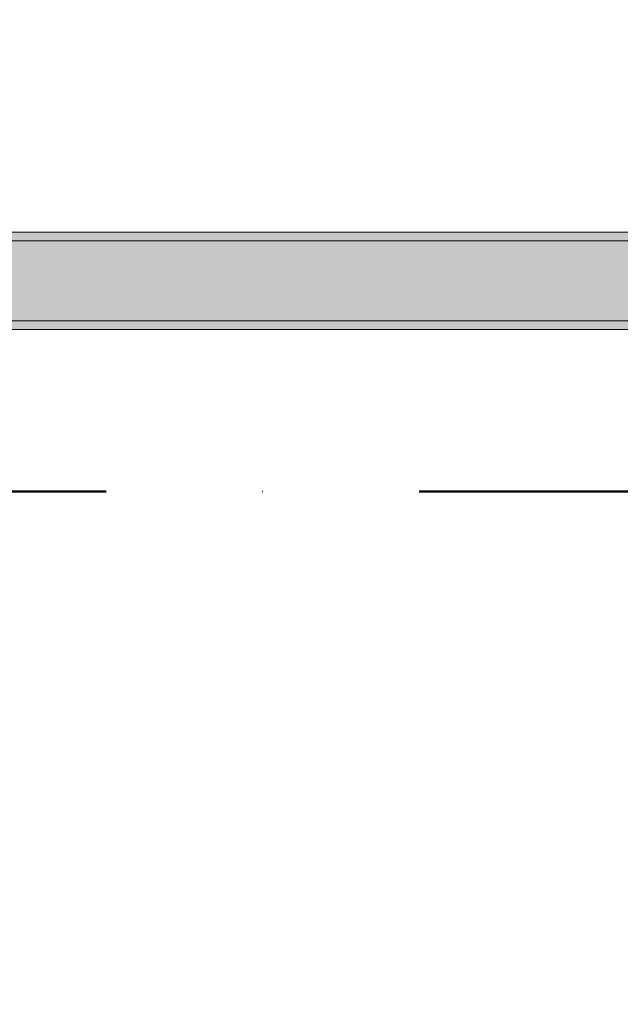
# Model space of a CAD drawing. Header units: millimetres. Extents: x -40968 to 77376, y -17881 to 4746.
# Tile 47 of 256: x -24296 to -23619, y 1238 to 2349. Entities that reach past the tile are written whole.
import ezdxf

# ---------------------------------------------------------------- set-up
doc = ezdxf.new("R2010")
doc.units = ezdxf.units.MM
doc.header["$MEASUREMENT"] = 0
doc.linetypes.add('Punto & Rayas', pattern=[670.277762, 317.5, -176.388889, 0, -176.388874])
for name, color, linetype, lineweight, true_color in [('01_2D_Ambit_Pluma_Nº__242', 7, 'Continuous', 50, 0xfb0013), ('12_FAÇ_Façana_Pluma_Nº__102', 7, 'Continuous', 5, 0xcccccc), ('12_FAÇ_Façana_Pluma_Nº__176', 7, 'Continuous', 15, 0x93a0c6)]:
    doc.layers.add(name, color=color, linetype=linetype, lineweight=lineweight, true_color=true_color)
doc.layers.add('12_FAÇ_Façana', color=7, linetype='Continuous')
doc.layers.add('12_FAÇ_Façana_Pluma_Nº__7', color=7, linetype='Continuous', lineweight=5)

# ---------------------------------------------------------------- blocks, each defined once
blk = doc.blocks.new('Muro_72_5', base_point=(-23028.4, 1999.6))
at = {"layer": '12_FAÇ_Façana_Pluma_Nº__102', "linetype": 'Continuous', "lineweight": 0, "true_color": 0xe5e5e5}
blk.add_hatch(color=254, dxfattribs=at).paths.add_polyline_path([(-26378.7, 2009.6), (-23110.2, 2009.6), (-23108.4, 2011.8), (-23108.4, 2099.6), (-26378.7, 2099.6)])
at = {"layer": '12_FAÇ_Façana_Pluma_Nº__176', "linetype": 'Continuous', "lineweight": 0, "true_color": 0x495063}
for points in [[(-26378.7, 2109.6), (-26378.7, 2099.6), (-23038.4, 2099.6), (-23038.4, 2109.6)], [(-23118.4, 2009.6), (-26378.7, 2009.6), (-26378.7, 1999.6), (-23118.4, 1999.6)]]:
    blk.add_hatch(color=251, dxfattribs=at).paths.add_polyline_path(points)
at = {"layer": '12_FAÇ_Façana_Pluma_Nº__7', "color": 7, "linetype": 'Continuous', "lineweight": 5}
for p, q in [((-23108.4, 2099.6), (-26378.7, 2099.6)), ((-26378.7, 2009.6), (-23118.4, 2009.6))]:
    blk.add_line(p, q, dxfattribs=at)
at = {"layer": '12_FAÇ_Façana_Pluma_Nº__7', "color": 7, "linetype": 'Continuous', "lineweight": 5, "flags": 128}
for points in [[(-23038.4, 2109.6), (-26378.7, 2109.6)], [(-26378.7, 1999.6), (-23118.4, 1999.6)]]:
    blk.add_lwpolyline(points, dxfattribs=at)

msp = doc.modelspace()

# ---------------------------------------------------------------- linework, layer by layer
at = {"layer": '01_2D_Ambit_Pluma_Nº__242', "color": 1, "linetype": 'Punto & Rayas', "lineweight": 50, "true_color": 0xfb0013, "flags": 128}
msp.add_lwpolyline([(-28500, 1816.8), (-28500, 4745.9), (7879.6, 4745.9), (7879.6, -1396.9), (6474.1, -1396.9), (6474.1, -11392.7), (6916.3, -11392.7), (6916.3, -17756.6), (-3932.3, -17756.6), (-3932.3, -11834.9), (-2447.9, -11834.9), (-2447.9, -2249.6), (-23311.2, -2249.6), (-23311.2, 1816.8)], close=True, dxfattribs=at)

# ---------------------------------------------------------------- block references
at = {"layer": '12_FAÇ_Façana', "color": 7, "lineweight": 20}
msp.add_blockref('Muro_72_5', (-23028.4, 1999.6), dxfattribs=at)

doc.saveas('drawing.dxf')
